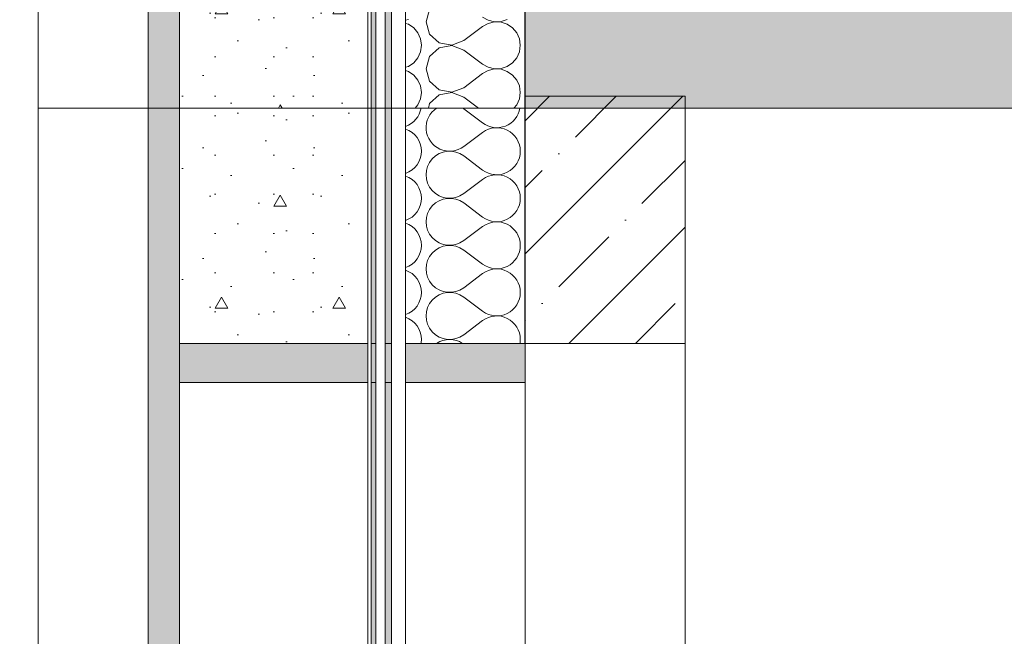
# Model space of a CAD drawing. Header units: millimetres. Extents: x -7244646 to -5701154, y 5723682 to 6071635.
# Tile 64 of 256: x -6402454 to -6401200, y 5755486 to 5756272. Entities that reach past the tile are written whole.
import ezdxf

# ---------------------------------------------------------------- set-up
doc = ezdxf.new("R2010")
doc.units = ezdxf.units.MM
doc.header["$MEASUREMENT"] = 0
doc.set_wipeout_variables(frame=1)
doc.linetypes.add('Wipeout_Contour', pattern=[1000, 0, -1000])
for name, color, linetype, lineweight in [('0_Ном._пера__1', 7, 'Continuous', 0), ('0_Ном._пера__2', 8, 'Continuous', 15), ('0_Ном._пера__21', 7, 'Continuous', 5), ('АР-Чертеж-Размеры.АР_Ном._пера__1', 7, 'Continuous', 0)]:
    doc.layers.add(name, color=color, linetype=linetype, lineweight=lineweight)
doc.layers.add('0_Ном._пера__166', color=7, linetype='Continuous', lineweight=5, true_color=0x97cbff)
doc.layers.add('АР-Чертеж-Размеры.АР', color=7, linetype='Continuous')
doc.styles.add('РЎР“Р•РќР•Р\xa0Р\x98Р\xa0_РЎРўР\x98Р›Р¬_2', font='arial.ttf')
doc.dimstyles.new('СГЕНЕРИР_СТИЛЬ__1', dxfattribs={"dimtxt": 500, "dimasz": 237.5, "dimexe": 0.18, "dimexo": 43263.067461, "dimgap": 0, "dimtad": 1, "dimlfac": 0.001, "dimzin": 0, "dimdsep": 46, "dimtxsty": 'РЎР“Р•РќР•Р\xa0Р\x98Р\xa0_РЎРўР\x98Р›Р¬_2', "dimblk": 'ARROWHEAD_6', "dimblk1": 'ARROWHEAD_6', "dimblk2": 'ARROWHEAD_6', "dimcen": 0.09, "dimclrd": 7, "dimclre": 7, "dimclrt": 7, "dimadec": 0, "dimazin": 0, "dimtfac": 1, "dimtdec": 4, "dimtmove": 2, "dimatfit": 3, "dimfxl": 1, "dimtolj": 1, "dimtzin": 0, "dimarcsym": 0})
doc.dimstyles.new('СГЕНЕРИР_СТИЛЬ__4', dxfattribs={"dimtxt": 270.000005, "dimasz": 237.5, "dimexe": 0.18, "dimexo": 300000, "dimgap": 0, "dimtad": 1, "dimlfac": 0.001, "dimzin": 0, "dimdsep": 46, "dimtxsty": 'РЎР“Р•РќР•Р\xa0Р\x98Р\xa0_РЎРўР\x98Р›Р¬_2', "dimblk": 'ARROWHEAD_6', "dimblk1": 'ARROWHEAD_6', "dimblk2": 'ARROWHEAD_6', "dimcen": 0.09, "dimclrd": 7, "dimclre": 7, "dimclrt": 7, "dimadec": 0, "dimazin": 0, "dimtfac": 1, "dimtdec": 4, "dimtmove": 0, "dimatfit": 3, "dimfxl": 1, "dimtolj": 1, "dimtzin": 0, "dimarcsym": 0})
doc.dimstyles.new('СГЕНЕРИР_СТИЛЬ__5', dxfattribs={"dimtxt": 500, "dimasz": 237.5, "dimexe": 0.18, "dimexo": 300000, "dimgap": 0, "dimtad": 1, "dimlfac": 0.001, "dimzin": 0, "dimdsep": 46, "dimtxsty": 'РЎР“Р•РќР•Р\xa0Р\x98Р\xa0_РЎРўР\x98Р›Р¬_2', "dimblk": 'ARROWHEAD_6', "dimblk1": 'ARROWHEAD_6', "dimblk2": 'ARROWHEAD_6', "dimcen": 0.09, "dimclrd": 7, "dimclre": 7, "dimclrt": 7, "dimadec": 0, "dimazin": 0, "dimtfac": 1, "dimtdec": 4, "dimtmove": 0, "dimatfit": 3, "dimfxl": 1, "dimtolj": 1, "dimtzin": 0, "dimarcsym": 0})
pattern_1 = [(45, (-7387333.12, 5739809.18), (-84.852814, 84.852814), []), (45, (-7387375.54, 5739851.61), (-84.852814, 84.852814), [90, -30, 0, -30])]

# ---------------------------------------------------------------- blocks, each defined once
blk = doc.blocks.new('*D52', base_point=(-7387333.1, 5739809.2))
at = {"layer": 'АР-Чертеж-Размеры.АР_Ном._пера__1', "color": 7, "linetype": 'Continuous', "lineweight": 0, "transparency": 16777216}
for p, q in [((-6411439.3, 5858499.2), (-6411439.3, 5858686.7)), ((-6411314.3, 5858374.2), (-6411564.3, 5858624.2)), ((-6388218.7, 5858499.2), (-6411673.7, 5858499.2)), ((-6411439.3, 5738589.2), (-6411439.3, 5858499.2)), ((-6411564.3, 5738714.2), (-6411314.3, 5738464.2)), ((-6411204.9, 5738589.2), (-6411673.7, 5738589.2)), ((-6411439.3, 5738401.7), (-6411439.3, 5738589.2))]:
    blk.add_line(p, q, dxfattribs=at)
at = {"layer": 'АР-Чертеж-Размеры.АР_Ном._пера__1', "color": 7, "lineweight": 0, "transparency": 16777216, "insert": (-6411889.3, 5853972.3), "char_height": 500, "attachment_point": 7, "rotation": 90, "style": 'РЎР“Р•РќР•Р\xa0Р\x98Р\xa0_РЎРўР\x98Р›Р¬_2'}
blk.add_mtext('\\A1;{\\pql;\\fArial|b0|i0|c204|p0;\\W1.000000;119,91}', dxfattribs=at)
blk = doc.blocks.new('ARROWHEAD_6')
at = {"color": 0, "linetype": 'Continuous', "lineweight": 0}
for p, q in [((-0.5, -0.5), (0.5, 0.5)), ((0, 0), (-1, 0))]:
    blk.add_line(p, q, dxfattribs=at)
blk = doc.blocks.new('*D83', base_point=(-7387333.1, 5739809.2))
at = {"layer": 'АР-Чертеж-Размеры.АР_Ном._пера__1', "color": 7, "linetype": 'Continuous', "lineweight": 0, "transparency": 16777216}
for p, q in [((-6403170.5, 5755984.2), (-6402920.5, 5755734.2)), ((-6402811.1, 5755859.2), (-6403279.9, 5755859.2)), ((-6403045.5, 5753909.2), (-6403045.5, 5755859.2)), ((-6403170.5, 5754034.2), (-6402920.5, 5753784.2)), ((-6402811.1, 5753909.2), (-6403279.9, 5753909.2))]:
    blk.add_line(p, q, dxfattribs=at)
at = {"layer": 'АР-Чертеж-Размеры.АР_Ном._пера__1', "color": 7, "lineweight": 0, "transparency": 16777216, "insert": (-6403099.5, 5754523.8), "char_height": 270, "attachment_point": 7, "rotation": 90, "style": 'РЎР“Р•РќР•Р\xa0Р\x98Р\xa0_РЎРўР\x98Р›Р¬_2'}
blk.add_mtext('\\A1;{\\pql;\\fArial|b0|i0|c204|p0;\\W1.000000;1,95}', dxfattribs=at)
blk = doc.blocks.new('*D84', base_point=(-7387333.1, 5739809.2))
at = {"layer": 'АР-Чертеж-Размеры.АР_Ном._пера__1', "color": 7, "linetype": 'Continuous', "lineweight": 0, "transparency": 16777216}
for p, q in [((-6403170.5, 5757184.2), (-6402920.5, 5756934.2)), ((-6402811.1, 5757059.2), (-6403279.9, 5757059.2)), ((-6403045.5, 5755859.2), (-6403045.5, 5757059.2)), ((-6403170.5, 5755984.2), (-6402920.5, 5755734.2)), ((-6402811.1, 5755859.2), (-6403279.9, 5755859.2))]:
    blk.add_line(p, q, dxfattribs=at)
at = {"layer": 'АР-Чертеж-Размеры.АР_Ном._пера__1', "color": 7, "lineweight": 0, "transparency": 16777216, "insert": (-6403099.5, 5756098.8), "char_height": 270, "attachment_point": 7, "rotation": 90, "style": 'РЎР“Р•РќР•Р\xa0Р\x98Р\xa0_РЎРўР\x98Р›Р¬_2'}
blk.add_mtext('\\A1;{\\pql;\\fArial|b0|i0|c204|p0;\\W1.000000;1,20}', dxfattribs=at)
blk = doc.blocks.new('*D146', base_point=(-7387333.1, 5739809.2))
at = {"layer": '0_Ном._пера__1', "color": 7, "linetype": 'Continuous', "lineweight": 0, "transparency": 16777216}
for p, q in [((-6410533.6, 5853209.2), (-6410533.6, 5853396.7)), ((-6410408.6, 5853084.2), (-6410658.6, 5853334.2)), ((-6410299.2, 5853209.2), (-6410767.9, 5853209.2)), ((-6410533.6, 5743109.2), (-6410533.6, 5853209.2)), ((-6410658.6, 5743234.2), (-6410408.6, 5742984.2)), ((-6410299.2, 5743109.2), (-6410767.9, 5743109.2)), ((-6410533.6, 5742921.7), (-6410533.6, 5743109.2))]:
    blk.add_line(p, q, dxfattribs=at)
at = {"layer": '0_Ном._пера__1', "color": 7, "lineweight": 0, "transparency": 16777216, "insert": (-6410633.6, 5797136), "char_height": 500, "attachment_point": 7, "rotation": 90, "style": 'РЎР“Р•РќР•Р\xa0Р\x98Р\xa0_РЎРўР\x98Р›Р¬_2'}
blk.add_mtext('\\A1;{\\pql;\\fArial|b0|i0|c204|p0;\\W1.000000;110,10}', dxfattribs=at)
blk = doc.blocks.new('*X222', base_point=(-7387333.1, 5739809.2))
at = {"layer": '0_Ном._пера__1', "color": 7, "linetype": 'Continuous', "lineweight": 0}
for p, q in [((-6401888.6, 5756158.2), (-6401864.6, 5756140.2)), ((-6401888.6, 5756110.2), (-6401864.6, 5756128.2)), ((-6401888.6, 5756098.2), (-6401864.6, 5756080.2)), ((-6401888.6, 5756050.2), (-6401864.6, 5756068.2)), ((-6401888.6, 5756038.2), (-6401864.6, 5756020.2)), ((-6401888.6, 5755990.2), (-6401864.6, 5756008.2)), ((-6401888.6, 5755978.2), (-6401864.6, 5755960.2)), ((-6401888.6, 5755930.2), (-6401864.6, 5755948.2)), ((-6401888.6, 5755918.2), (-6401864.6, 5755900.2)), ((-6401888.6, 5755870.2), (-6401864.6, 5755888.2))]:
    blk.add_line(p, q, dxfattribs=at)
for centre, start, end in [((-6401972.6, 5756164.2), 289.2776, 350.4059), ((-6401906.6, 5756134.2), 123.5573, 306.8699), ((-6401906.6, 5756134.2), 53.1301, 56.4427), ((-6401846.6, 5756164.2), 233.1301, 350.4059), ((-6401972.6, 5756104.2), 0, 70.7224), ((-6401846.6, 5756104.2), 0, 126.8699), ((-6401972.6, 5756104.2), 289.2776, 0), ((-6401906.6, 5756074.2), 53.1301, 306.8699), ((-6401846.6, 5756104.2), 233.1301, 0), ((-6401972.6, 5756044.2), 0, 70.7224), ((-6401846.6, 5756044.2), 0, 126.8699), ((-6401972.6, 5756044.2), 289.2776, 0), ((-6401906.6, 5756014.2), 53.1301, 306.8699), ((-6401846.6, 5756044.2), 233.1301, 0), ((-6401972.6, 5755984.2), 0, 70.7224), ((-6401846.6, 5755984.2), 0, 126.8699), ((-6401972.6, 5755984.2), 289.2776, 0), ((-6401906.6, 5755954.2), 53.1301, 306.8699), ((-6401846.6, 5755984.2), 233.1301, 0), ((-6401846.6, 5755924.2), 0, 126.8699), ((-6401972.6, 5755924.2), 0, 70.7224), ((-6401972.6, 5755924.2), 289.2776, 0), ((-6401906.6, 5755894.2), 53.1301, 306.8699), ((-6401846.6, 5755924.2), 233.1301, 0), ((-6401972.6, 5755864.2), 0, 70.7224), ((-6401846.6, 5755864.2), 0, 126.8699), ((-6401972.6, 5755864.2), 350.4072, 0), ((-6401906.6, 5755834.2), 56.4449, 123.5551), ((-6401846.6, 5755864.2), 350.4072, 0)]:
    blk.add_arc(centre, 30, start, end, dxfattribs=at)
blk = doc.blocks.new('Штриховка_39_3', base_point=(-7387333.1, 5739809.2))
at = {"color": 254, "linetype": 'Wipeout_Contour', "lineweight": 0, "ltscale": 34436212.11694997}
blk.add_wipeout([(-6401810.6, 5756159.2), (-6401962.7, 5756159.2), (-6401962.7, 5755859.2), (-6401810.6, 5755859.2)], dxfattribs=at)
at = {"layer": '0_Ном._пера__1', "color": 7, "linetype": 'Continuous', "lineweight": 0, "flags": 128}
blk.add_lwpolyline([(-6401810.6, 5756159.2), (-6401810.6, 5755859.2), (-6401962.7, 5755859.2), (-6401962.7, 5756159.2)], close=True, dxfattribs=at)
at = {"layer": '0_Ном._пера__1', "color": 7, "linetype": 'Continuous', "lineweight": 0}
blk.add_blockref('*X222', (-7387333.1, 5739809.2), dxfattribs=at)
blk = doc.blocks.new('*X232', base_point=(-7387333.1, 5739809.2))
at = {"layer": '0_Ном._пера__1', "color": 7, "linetype": 'Continuous', "lineweight": 0}
for p, q in [((-6401932.1, 5756285), (-6401936.6, 5756269.2)), ((-6401962.7, 5756271.2), (-6401959.2, 5756272.3)), ((-6401936.6, 5756269.2), (-6401932.1, 5756253.4)), ((-6401864.6, 5756275.2), (-6401857.3, 5756271.2)), ((-6401857.3, 5756271.2), (-6401849.3, 5756269.3)), ((-6401849.3, 5756269.1), (-6401857.3, 5756267.2)), ((-6401849.3, 5756269.3), (-6401841, 5756269.7)), ((-6401841, 5756268.7), (-6401849.3, 5756269.1)), ((-6401841, 5756269.7), (-6401833.2, 5756272.3)), ((-6401833.2, 5756266), (-6401841, 5756268.7)), ((-6401959.2, 5756266), (-6401962.7, 5756267.2)), ((-6401952.3, 5756261.3), (-6401959.2, 5756266)), ((-6401947.1, 5756255), (-6401952.3, 5756261.3)), ((-6401888.6, 5756245.2), (-6401864.6, 5756263.2)), ((-6401857.3, 5756267.2), (-6401864.6, 5756263.2)), ((-6401826.3, 5756261.3), (-6401833.2, 5756266)), ((-6401821.1, 5756255), (-6401826.3, 5756261.3)), ((-6401943.7, 5756247.4), (-6401947.1, 5756255)), ((-6401942.6, 5756239.2), (-6401943.7, 5756247.4)), ((-6401932.1, 5756253.4), (-6401920, 5756242.3)), ((-6401903.9, 5756239.3), (-6401888.6, 5756245.2)), ((-6401817.7, 5756247.4), (-6401821.1, 5756255)), ((-6401816.6, 5756239.2), (-6401817.7, 5756247.4)), ((-6401947.1, 5756223.4), (-6401943.7, 5756231)), ((-6401943.7, 5756231), (-6401942.6, 5756239.2)), ((-6401920, 5756236), (-6401932.1, 5756225)), ((-6401920, 5756242.3), (-6401903.9, 5756239.3)), ((-6401903.9, 5756239.1), (-6401920, 5756236)), ((-6401888.6, 5756233.2), (-6401903.9, 5756239.1)), ((-6401888.6, 5756233.2), (-6401864.6, 5756215.2)), ((-6401821.1, 5756223.4), (-6401817.7, 5756231)), ((-6401817.7, 5756231), (-6401816.6, 5756239.2)), ((-6401952.3, 5756217), (-6401947.1, 5756223.4)), ((-6401932.1, 5756225), (-6401936.6, 5756209.2)), ((-6401826.3, 5756217), (-6401821.1, 5756223.4)), ((-6401962.7, 5756211.2), (-6401959.2, 5756212.3)), ((-6401959.2, 5756206), (-6401962.7, 5756207.2)), ((-6401959.2, 5756212.3), (-6401952.3, 5756217)), ((-6401952.3, 5756201.3), (-6401959.2, 5756206)), ((-6401936.6, 5756209.2), (-6401932.1, 5756193.4)), ((-6401864.6, 5756215.2), (-6401857.3, 5756211.2)), ((-6401857.3, 5756207.2), (-6401864.6, 5756203.2)), ((-6401857.3, 5756211.2), (-6401849.3, 5756209.3)), ((-6401849.3, 5756209.1), (-6401857.3, 5756207.2)), ((-6401849.3, 5756209.3), (-6401841, 5756209.7)), ((-6401841, 5756208.7), (-6401849.3, 5756209.1)), ((-6401841, 5756209.7), (-6401833.2, 5756212.3)), ((-6401833.2, 5756206), (-6401841, 5756208.7)), ((-6401833.2, 5756212.3), (-6401826.3, 5756217)), ((-6401826.3, 5756201.3), (-6401833.2, 5756206)), ((-6401947.1, 5756195), (-6401952.3, 5756201.3)), ((-6401943.7, 5756187.4), (-6401947.1, 5756195)), ((-6401932.1, 5756193.4), (-6401920, 5756182.3)), ((-6401888.6, 5756185.2), (-6401864.6, 5756203.2)), ((-6401821.1, 5756195), (-6401826.3, 5756201.3)), ((-6401817.7, 5756187.4), (-6401821.1, 5756195)), ((-6401942.6, 5756179.2), (-6401943.7, 5756187.4)), ((-6401920, 5756182.3), (-6401903.9, 5756179.3)), ((-6401903.9, 5756179.3), (-6401888.6, 5756185.2)), ((-6401816.6, 5756179.2), (-6401817.7, 5756187.4)), ((-6401947.1, 5756163.4), (-6401943.7, 5756171)), ((-6401943.7, 5756171), (-6401942.6, 5756179.2)), ((-6401920, 5756176), (-6401932.1, 5756165)), ((-6401903.9, 5756179.1), (-6401920, 5756176)), ((-6401888.6, 5756173.2), (-6401903.9, 5756179.1)), ((-6401888.6, 5756173.2), (-6401869.9, 5756159.2)), ((-6401821.1, 5756163.4), (-6401817.7, 5756171)), ((-6401817.7, 5756171), (-6401816.6, 5756179.2)), ((-6401950.6, 5756159.2), (-6401947.1, 5756163.4)), ((-6401932.1, 5756165), (-6401933.7, 5756159.2)), ((-6401824.6, 5756159.2), (-6401821.1, 5756163.4))]:
    blk.add_line(p, q, dxfattribs=at)
blk = doc.blocks.new('Штриховка_44_3', base_point=(-7387333.1, 5739809.2))
at = {"color": 254, "linetype": 'Wipeout_Contour', "lineweight": 0, "ltscale": 34437790.07763945}
blk.add_wipeout([(-6401810.6, 5757039.2), (-6401962.7, 5757039.2), (-6401962.7, 5756159.2), (-6401810.6, 5756159.2)], dxfattribs=at)
at = {"layer": '0_Ном._пера__1', "color": 7, "linetype": 'Continuous', "lineweight": 0, "flags": 128}
blk.add_lwpolyline([(-6401810.6, 5757039.2), (-6401810.6, 5756159.2), (-6401962.7, 5756159.2), (-6401962.7, 5757039.2)], close=True, dxfattribs=at)
at = {"layer": '0_Ном._пера__1', "color": 7, "linetype": 'Continuous', "lineweight": 0}
blk.add_blockref('*X232', (-7387333.1, 5739809.2), dxfattribs=at)

msp = doc.modelspace()

# ---------------------------------------------------------------- hatches: boundary and pattern name
at = {"layer": '0_Ном._пера__1', "linetype": 'Continuous', "lineweight": 0, "true_color": 0x000000}
for points in [[(-6402000.673, 5753009.18), (-6402000.673, 5756159.18), (-6402006.673, 5756159.18), (-6402006.673, 5753009.18)], [(-6402010.673, 5755859.181), (-6402010.673, 5755809.181), (-6402250.673, 5755809.181), (-6402250.673, 5755859.181)], [(-6401810.577, 5755859.181), (-6401810.577, 5755809.181), (-6402010.673, 5755809.181), (-6402010.673, 5755859.181)]]:
    msp.add_hatch(color=18, dxfattribs=at).paths.add_polyline_path(points)

# ---------------------------------------------------------------- linework, layer by layer
at = {"layer": '0_Ном._пера__1', "color": 7, "linetype": 'Continuous', "lineweight": 0, "flags": 128}
for points in [[(-6402000.673, 5753009.18), (-6402000.673, 5756159.18), (-6402006.673, 5756159.18), (-6402006.673, 5753009.18)], [(-6402010.673, 5755859.181), (-6402010.673, 5755809.181), (-6402250.673, 5755809.181), (-6402250.673, 5755859.181)], [(-6401810.577, 5755859.181), (-6401810.577, 5755809.181), (-6402010.673, 5755809.181), (-6402010.673, 5755859.181)]]:
    msp.add_lwpolyline(points, close=True, dxfattribs=at)

# ---------------------------------------------------------------- dimensions: what is measured, and where the dimension line sits
at = {"color": 7, "linetype": 'Continuous', "lineweight": 0}
dim = msp.add_linear_dim(base=(-6410533.559, 5853209.181), p1=(-6406170.064, 5743109.18), p2=(-6401574.763, 5853209.181), angle=90, dimstyle='СГЕНЕРИР_СТИЛЬ__5', dxfattribs=at)
dim.commit()
dim.dimension.update_dxf_attribs({"geometry": '*D146', "text_midpoint": (-6410883.559, 5798163.771), "dimtype": 160, "text_rotation": 90})
at = {"layer": 'АР-Чертеж-Размеры.АР', "color": 7, "linetype": 'Continuous', "lineweight": 0}
for base, p1, p2, dimstyle, picture, middle in [((-6411439.299, 5858499.18), (-6410669.971, 5738589.18), (-6383892.346, 5858499.18), 'СГЕНЕРИР_СТИЛЬ__1', '*D52', (-6412139.299, 5855000.125)), ((-6403045.484, 5757059.18), (-6401606.707, 5755859.181), (-6401574.773, 5757059.18), 'СГЕНЕРИР_СТИЛЬ__4', '*D84', (-6403234.484, 5756448.375)), ((-6403045.484, 5755859.181), (-6401574.773, 5753909.18), (-6401606.707, 5755859.181), 'СГЕНЕРИР_СТИЛЬ__4', '*D83', (-6403234.484, 5754873.375))]:
    dim = msp.add_linear_dim(base=base, p1=p1, p2=p2, angle=90, dimstyle=dimstyle, dxfattribs=at)
    dim.commit()
    dim.dimension.update_dxf_attribs({"geometry": picture, "text_midpoint": middle, "dimtype": 160, "text_rotation": 90})

# ---------------------------------------------------------------- next in the draw order: wipeouts: each hides what was drawn before it
at = {"color": 254, "linetype": 'Wipeout_Contour', "lineweight": 0, "ltscale": 34432654.67757133}
msp.add_wipeout([(-6401962.673, 5753009.18), (-6401962.673, 5756159.18), (-6401980.673, 5756159.18), (-6401980.673, 5753009.18)], dxfattribs=at)

# ---------------------------------------------------------------- next in the draw order: hatches: boundary and pattern name
at = {"layer": '0_Ном._пера__1', "linetype": 'Continuous', "lineweight": 0, "true_color": 0x000000}
msp.add_hatch(color=18, dxfattribs=at).paths.add_polyline_path([(-6401980.673, 5753009.18), (-6401980.673, 5756159.18), (-6401988.673, 5756159.18), (-6401988.673, 5753009.18)])

# ---------------------------------------------------------------- next in the draw order: linework, layer by layer
at = {"layer": '0_Ном._пера__1', "color": 7, "linetype": 'Continuous', "lineweight": 0, "flags": 128}
for points in [[(-6401980.673, 5753009.18), (-6401980.673, 5756159.18), (-6401988.673, 5756159.18), (-6401988.673, 5753009.18)], [(-6401962.673, 5753009.18), (-6401962.673, 5756159.18), (-6401980.673, 5756159.18), (-6401980.673, 5753009.18)]]:
    msp.add_lwpolyline(points, close=True, dxfattribs=at)

# ---------------------------------------------------------------- next in the draw order: block references
at = {"layer": '0_Ном._пера__1', "color": 7, "linetype": 'Continuous', "lineweight": 0}
msp.add_blockref('Штриховка_39_3', (-7387333.115, 5739809.18), dxfattribs=at)

# ---------------------------------------------------------------- next in the draw order: wipeouts: each hides what was drawn before it
at = {"color": 254, "linetype": 'Wipeout_Contour', "lineweight": 0, "ltscale": 34432723.09888101}
msp.add_wipeout([(-6401988.673, 5753009.18), (-6401988.673, 5756159.18), (-6402000.673, 5756159.18), (-6402000.673, 5753009.18)], dxfattribs=at)

# ---------------------------------------------------------------- next in the draw order: linework, layer by layer
at = {"layer": '0_Ном._пера__1', "color": 7, "linetype": 'Continuous', "lineweight": 0, "flags": 128}
msp.add_lwpolyline([(-6401988.673, 5753009.18), (-6401988.673, 5756159.18), (-6402000.673, 5756159.18), (-6402000.673, 5753009.18)], close=True, dxfattribs=at)

# ---------------------------------------------------------------- next in the draw order: wipeouts: each hides what was drawn before it
at = {"color": 254, "linetype": 'Wipeout_Contour', "lineweight": 0, "ltscale": 34441079.09126922}
msp.add_wipeout([(-6401962.673, 5756159.18), (-6401962.673, 5759309.18), (-6401980.673, 5759309.18), (-6401980.673, 5756159.18)], dxfattribs=at)
at = {"color": 254, "linetype": 'Wipeout_Contour', "lineweight": 0, "ltscale": 34432714.35869526}
msp.add_wipeout([(-6401606.707, 5755859.181), (-6401606.707, 5753939.18), (-6401810.577, 5753939.18), (-6401810.577, 5755859.181)], dxfattribs=at)

# ---------------------------------------------------------------- next in the draw order: hatches: boundary and pattern name
at = {"layer": '0_Ном._пера__1', "linetype": 'Continuous', "lineweight": 0, "true_color": 0x000000}
msp.add_hatch(color=18, dxfattribs=at).paths.add_polyline_path([(-6401980.673, 5756159.18), (-6401980.673, 5759309.18), (-6401988.673, 5759309.18), (-6401988.673, 5756159.18)])

# ---------------------------------------------------------------- next in the draw order: linework, layer by layer
at = {"layer": '0_Ном._пера__1', "color": 7, "linetype": 'Continuous', "lineweight": 0, "flags": 128}
for points in [[(-6401980.673, 5756159.18), (-6401980.673, 5759309.18), (-6401988.673, 5759309.18), (-6401988.673, 5756159.18)], [(-6401962.673, 5756159.18), (-6401962.673, 5759309.18), (-6401980.673, 5759309.18), (-6401980.673, 5756159.18)], [(-6401606.707, 5755859.181), (-6401606.707, 5753939.18), (-6401810.577, 5753939.18), (-6401810.577, 5755859.181)]]:
    msp.add_lwpolyline(points, close=True, dxfattribs=at)

# ---------------------------------------------------------------- next in the draw order: wipeouts: each hides what was drawn before it
at = {"color": 254, "linetype": 'Wipeout_Contour', "lineweight": 0, "ltscale": 34432764.7466878}
msp.add_wipeout([(-6402006.673, 5753009.18), (-6402006.673, 5756159.18), (-6402010.673, 5756159.18), (-6402010.673, 5753009.18)], dxfattribs=at)

# ---------------------------------------------------------------- next in the draw order: linework, layer by layer
at = {"layer": '0_Ном._пера__1', "color": 7, "linetype": 'Continuous', "lineweight": 0, "flags": 128}
msp.add_lwpolyline([(-6402006.673, 5753009.18), (-6402006.673, 5756159.18), (-6402010.673, 5756159.18), (-6402010.673, 5753009.18)], close=True, dxfattribs=at)

# ---------------------------------------------------------------- next in the draw order: block references
at = {"layer": '0_Ном._пера__1', "color": 7, "linetype": 'Continuous', "lineweight": 0}
msp.add_blockref('Штриховка_44_3', (-7387333.115, 5739809.18), dxfattribs=at)

# ---------------------------------------------------------------- next in the draw order: hatches: boundary and pattern name
at = {"layer": '0_Ном._пера__1', "linetype": 'Continuous', "lineweight": 0}
h = msp.add_hatch(dxfattribs=at)
h.set_pattern_fill('ЖЕЛЕЗОБЕТОН__PROJECT__0003', style=0, pattern_type=2)
h.set_pattern_definition(pattern_1)
h.paths.add_polyline_path([(-6391597.134, 5756159.18), (-6391597.134, 5756359.18), (-6401810.577, 5756359.18), (-6401810.577, 5756159.18)])
h = msp.add_hatch(dxfattribs=at)
h.set_pattern_fill('ЖЕЛЕЗОБЕТОН__PROJECT__0003', style=0, pattern_type=2)
h.set_pattern_definition(pattern_1)
h.paths.add_polyline_path([(-6401606.707, 5756174.18), (-6401810.577, 5756174.18), (-6401810.577, 5755859.181), (-6401606.707, 5755859.181)])

# ---------------------------------------------------------------- next in the draw order: linework, layer by layer
at = {"layer": '0_Ном._пера__21', "color": 7, "linetype": 'Continuous', "lineweight": 5, "flags": 128}
for points in [[(-6391597.134, 5756159.18), (-6391597.134, 5756359.18), (-6401810.577, 5756359.18), (-6401810.577, 5756159.18)], [(-6401606.707, 5756174.18), (-6401810.577, 5756174.18), (-6401810.577, 5755859.181), (-6401606.707, 5755859.181)]]:
    msp.add_lwpolyline(points, close=True, dxfattribs=at)

# ---------------------------------------------------------------- next in the draw order: wipeouts: each hides what was drawn before it
at = {"color": 254, "linetype": 'Wipeout_Contour', "lineweight": 0, "ltscale": 34433902.93884307}
msp.add_wipeout([(-6402010.673, 5753939.18), (-6402010.673, 5755809.181), (-6402250.673, 5755809.181), (-6402250.673, 5753939.18)], dxfattribs=at)

# ---------------------------------------------------------------- next in the draw order: hatches: boundary and pattern name
at = {"layer": '0_Ном._пера__166', "linetype": 'Continuous', "lineweight": 0, "true_color": 0x0f1419}
msp.add_hatch(color=168, dxfattribs=at).paths.add_polyline_path([(-6402250.673, 5753009.18), (-6402250.673, 5756159.18), (-6402290.673, 5756159.18), (-6402290.673, 5753009.18)])

# ---------------------------------------------------------------- next in the draw order: linework, layer by layer
at = {"layer": '0_Ном._пера__1', "color": 7, "linetype": 'Continuous', "lineweight": 0, "flags": 128}
for points in [[(-6402250.673, 5753009.18), (-6402250.673, 5756159.18), (-6402290.673, 5756159.18), (-6402290.673, 5753009.18)], [(-6402010.673, 5753939.18), (-6402010.673, 5755809.181), (-6402250.673, 5755809.181), (-6402250.673, 5753939.18)]]:
    msp.add_lwpolyline(points, close=True, dxfattribs=at)

# ---------------------------------------------------------------- next in the draw order: wipeouts: each hides what was drawn before it
at = {"color": 254, "linetype": 'Wipeout_Contour', "lineweight": 0, "ltscale": 34433811.90553152}
msp.add_wipeout([(-6402290.673, 5753009.18), (-6402290.673, 5756159.18), (-6402430.673, 5756159.18), (-6402430.673, 5753009.18)], dxfattribs=at)
at = {"color": 254, "linetype": 'Wipeout_Contour', "lineweight": 0, "ltscale": 34436938.04195299}
msp.add_wipeout([(-6402250.673, 5755859.181), (-6402010.673, 5755859.181), (-6402010.673, 5756159.18), (-6402250.673, 5756159.18)], dxfattribs=at)

# ---------------------------------------------------------------- next in the draw order: hatches: boundary and pattern name
at = {"layer": '0_Ном._пера__1', "linetype": 'Continuous', "lineweight": 0, "true_color": 0x000000}
msp.add_hatch(color=18, dxfattribs=at).paths.add_polyline_path([(-6402000.673, 5756159.18), (-6402000.673, 5759309.18), (-6402006.673, 5759309.18), (-6402006.673, 5756159.18)])
at = {"layer": '0_Ном._пера__166', "linetype": 'Continuous', "lineweight": 0, "true_color": 0x0f1419}
msp.add_hatch(color=168, dxfattribs=at).paths.add_polyline_path([(-6402250.673, 5756159.18), (-6402250.673, 5759309.18), (-6402290.673, 5759309.18), (-6402290.673, 5756159.18)])
at = {"layer": '0_Ном._пера__2', "linetype": 'Continuous', "lineweight": 15}
h = msp.add_hatch(dxfattribs=at)
h.set_pattern_fill('01_ЦП_СТЯЖКА_1_20_0003', color=8, style=0, pattern_type=2)
h.set_pattern_definition([(0, (-6402130.67, 5755774.18), (0, 259.8), [16.25, -133.75]), (0, (-6402055.67, 5755904.08), (0, 259.8), [16.25, -133.75]), (60, (-6402130.67, 5755774.18), (-225, 129.9), [16.25, -133.75]), (60, (-6401980.67, 5755774.18), (-225, 129.9), [16.25, -133.75]), (120, (-6402114.42, 5755774.18), (225, 129.9), [16.25, -133.75]), (120, (-6401964.42, 5755774.18), (225, 129.9), [16.25, -133.75]), (0, (-6402130.673, 5755799.18), (0, 50), [0, -50, 0, -75]), (45, (-6402105.673, 5755799.18), (-35.3553, 35.3553), [0, -37.5, 0, -62.5])])
h.paths.add_polyline_path([(-6402250.673, 5755859.181), (-6402010.673, 5755859.181), (-6402010.673, 5756159.18), (-6402250.673, 5756159.18)])

# ---------------------------------------------------------------- next in the draw order: linework, layer by layer
at = {"layer": '0_Ном._пера__1', "color": 7, "linetype": 'Continuous', "lineweight": 0, "flags": 128}
for points in [[(-6402250.673, 5756159.18), (-6402250.673, 5759309.18), (-6402290.673, 5759309.18), (-6402290.673, 5756159.18)], [(-6402000.673, 5756159.18), (-6402000.673, 5759309.18), (-6402006.673, 5759309.18), (-6402006.673, 5756159.18)], [(-6402290.673, 5753009.18), (-6402290.673, 5756159.18), (-6402430.673, 5756159.18), (-6402430.673, 5753009.18)], [(-6402250.673, 5755859.181), (-6402010.673, 5755859.181), (-6402010.673, 5756159.18), (-6402250.673, 5756159.18)]]:
    msp.add_lwpolyline(points, close=True, dxfattribs=at)

# ---------------------------------------------------------------- next in the draw order: wipeouts: each hides what was drawn before it
at = {"color": 254, "linetype": 'Wipeout_Contour', "lineweight": 0, "ltscale": 34442236.03617704}
msp.add_wipeout([(-6402290.673, 5756159.18), (-6402290.673, 5759309.18), (-6402430.673, 5759309.18), (-6402430.673, 5756159.18)], dxfattribs=at)
at = {"color": 254, "linetype": 'Wipeout_Contour', "lineweight": 0, "ltscale": 34441147.49584284}
msp.add_wipeout([(-6401988.673, 5756159.18), (-6401988.673, 5759309.18), (-6402000.673, 5759309.18), (-6402000.673, 5756159.18)], dxfattribs=at)

# ---------------------------------------------------------------- next in the draw order: linework, layer by layer
at = {"layer": '0_Ном._пера__1', "color": 7, "linetype": 'Continuous', "lineweight": 0, "flags": 128}
for points in [[(-6402290.673, 5756159.18), (-6402290.673, 5759309.18), (-6402430.673, 5759309.18), (-6402430.673, 5756159.18)], [(-6401988.673, 5756159.18), (-6401988.673, 5759309.18), (-6402000.673, 5759309.18), (-6402000.673, 5756159.18)]]:
    msp.add_lwpolyline(points, close=True, dxfattribs=at)

# ---------------------------------------------------------------- next in the draw order: wipeouts: each hides what was drawn before it
at = {"color": 254, "linetype": 'Wipeout_Contour', "lineweight": 0, "ltscale": 34441189.13346246}
msp.add_wipeout([(-6402006.673, 5756159.18), (-6402006.673, 5759309.18), (-6402010.673, 5759309.18), (-6402010.673, 5756159.18)], dxfattribs=at)

# ---------------------------------------------------------------- next in the draw order: linework, layer by layer
at = {"layer": '0_Ном._пера__1', "color": 7, "linetype": 'Continuous', "lineweight": 0, "flags": 128}
msp.add_lwpolyline([(-6402006.673, 5756159.18), (-6402006.673, 5759309.18), (-6402010.673, 5759309.18), (-6402010.673, 5756159.18)], close=True, dxfattribs=at)

# ---------------------------------------------------------------- next in the draw order: wipeouts: each hides what was drawn before it
at = {"color": 254, "linetype": 'Wipeout_Contour', "lineweight": 0, "ltscale": 34438515.96938169}
msp.add_wipeout([(-6402250.673, 5756159.18), (-6402010.673, 5756159.18), (-6402010.673, 5757039.18), (-6402250.673, 5757039.18)], dxfattribs=at)

# ---------------------------------------------------------------- next in the draw order: hatches: boundary and pattern name
at = {"layer": '0_Ном._пера__2', "linetype": 'Continuous', "lineweight": 15}
h = msp.add_hatch(dxfattribs=at)
h.set_pattern_fill('01_ЦП_СТЯЖКА_1_20_0003', color=8, style=0, pattern_type=2)
h.set_pattern_definition([(0, (-6402130.67, 5756149.18), (0, 259.81), [16.25, -133.75]), (0, (-6402055.67, 5756279.08), (0, 259.81), [16.25, -133.75]), (60, (-6402130.67, 5756149.18), (-225, 129.904), [16.25, -133.75]), (60, (-6401980.67, 5756149.18), (-225, 129.904), [16.25, -133.75]), (120, (-6402114.42, 5756149.18), (225, 129.904), [16.25, -133.75]), (120, (-6401964.42, 5756149.18), (225, 129.904), [16.25, -133.75]), (0, (-6402130.673, 5756174.18), (0, 50), [0, -50, 0, -75]), (45, (-6402105.673, 5756174.18), (-35.3553, 35.3553), [0, -37.5, 0, -62.5])])
h.paths.add_polyline_path([(-6402250.673, 5756159.18), (-6402010.673, 5756159.18), (-6402010.673, 5757039.18), (-6402250.673, 5757039.18)])

# ---------------------------------------------------------------- next in the draw order: linework, layer by layer
at = {"layer": '0_Ном._пера__1', "color": 7, "linetype": 'Continuous', "lineweight": 0, "flags": 128}
msp.add_lwpolyline([(-6402250.673, 5756159.18), (-6402010.673, 5756159.18), (-6402010.673, 5757039.18), (-6402250.673, 5757039.18)], close=True, dxfattribs=at)

doc.saveas('drawing.dxf')
